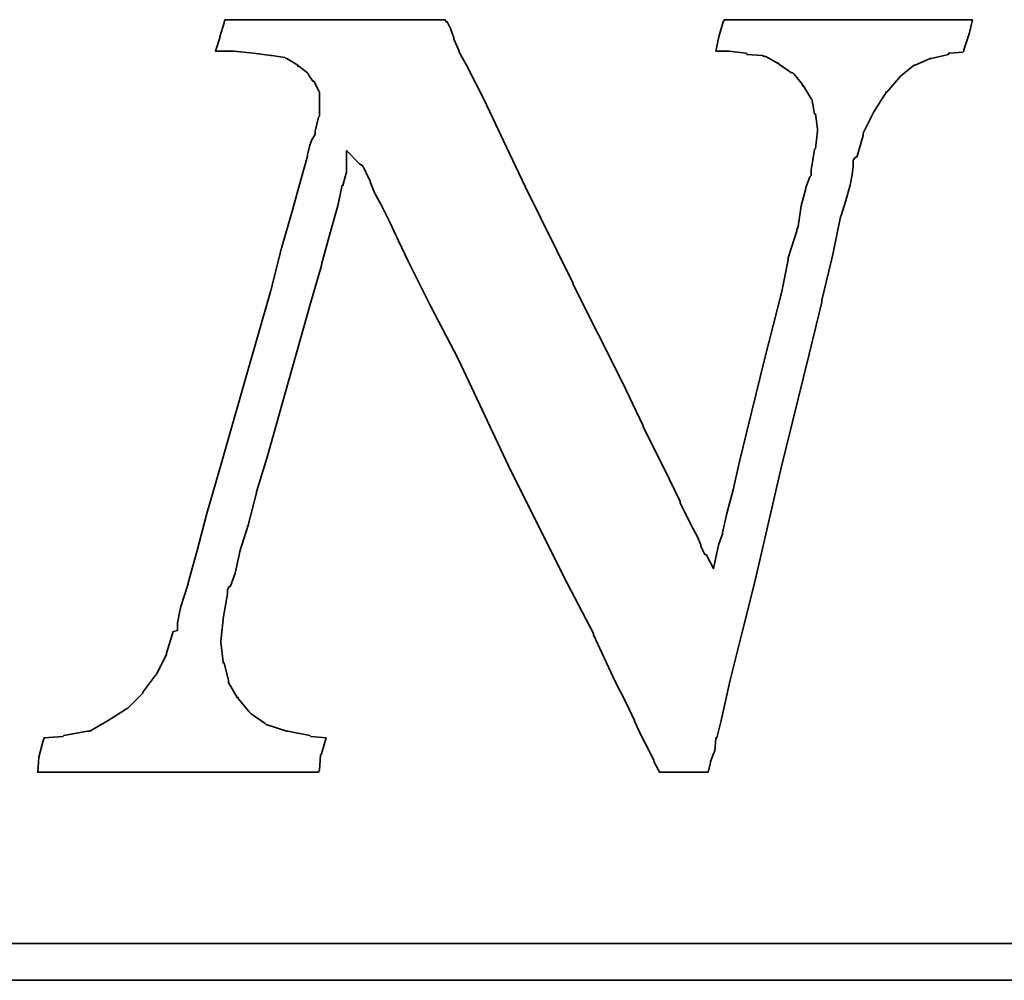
# Model space of a CAD drawing. Header units: inches. Extents: x 4 to 240, y 57 to 174.
# Tile 44 of 47: x 202.15 to 206.58, y 114.68 to 119.01. Entities that reach past the tile are written whole.
import ezdxf

# ---------------------------------------------------------------- set-up
doc = ezdxf.new("R2010")
doc.units = ezdxf.units.IN
doc.header["$LTSCALE"] = 0.2
doc.layers.add('DIM', color=4, linetype='Continuous')
doc.layers.add('layer 1', color=7, linetype='Continuous')

# ---------------------------------------------------------------- blocks, each defined once
blk = doc.blocks.new('TBI MOTION logo(完整正式版)')
at = {"layer": 'layer 1', "color": 22, "lineweight": 35}
for points, knots in [([(58.92625, -7.91875), (58.92625, -7.91875), (58.58625, -7.89375), (58.58625, -7.89375), (58.58625, -7.89375), (58.58625, -7.89375), (58.56625, -7.87125), (58.56625, -7.87125), (58.56625, -7.87125), (58.56625, -7.87125), (58.08375, -7.77375), (58.08375, -7.77375), (58.08375, -7.77375), (58.08375, -7.77375), (58.06125, -7.77375), (58.06125, -7.77375), (58.06125, -7.77375), (58.06125, -7.77375), (57.62625, -7.63125), (57.62625, -7.63125), (57.62625, -7.63125), (57.62625, -7.63125), (57.60625, -7.63125), (57.60625, -7.63125), (57.60625, -7.63125), (57.60625, -7.63125), (57.58125, -7.60625), (57.58125, -7.60625), (57.58125, -7.60625), (57.58125, -7.60625), (57.26625, -7.38875), (57.26625, -7.38875), (57.26625, -7.38875), (57.26625, -7.38875), (57.24625, -7.36875), (57.24625, -7.36875), (57.24625, -7.36875), (57.24625, -7.36875), (57.22125, -7.34375), (57.22125, -7.34375), (57.22125, -7.34375), (57.22125, -7.34375), (56.98125, -7.05375), (56.98125, -7.05375), (56.98125, -7.05375), (56.98125, -7.05375), (56.98125, -7.02875), (56.98125, -7.02875), (56.98125, -7.02875), (56.98125, -7.02875), (56.95625, -7.02875), (56.95625, -7.02875), (56.95625, -7.02875), (56.95625, -7.02875), (56.76625, -6.69625), (56.76625, -6.69625), (56.76625, -6.69625), (56.76625, -6.69625), (56.76625, -6.67125), (56.76625, -6.67125), (56.76625, -6.67125), (56.76625, -6.67125), (56.76625, -6.64875), (56.76625, -6.64875), (56.76625, -6.64875), (56.76625, -6.64875), (56.67125, -6.26375), (56.67125, -6.26375), (56.67125, -6.26375), (56.67125, -6.26375), (56.64625, -6.26375), (56.64625, -6.26375), (56.64625, -6.26375), (56.64625, -6.26375), (56.64625, -6.23875), (56.64625, -6.23875), (56.64625, -6.23875), (56.64625, -6.23875), (56.59625, -5.80875), (56.59625, -5.80875), (56.59625, -5.80875), (56.59625, -5.80875), (56.59625, -5.78375), (56.59625, -5.78375), (56.59625, -5.78375), (56.59625, -5.78375), (56.64625, -5.30375), (56.64625, -5.30375), (56.64625, -5.30375), (56.64625, -5.30375), (56.64625, -5.27875), (56.64625, -5.27875), (56.64625, -5.27875), (56.64625, -5.27875), (56.74125, -4.72875), (56.74125, -4.72875), (56.74125, -4.72875), (56.74125, -4.72875), (56.74125, -4.67875), (56.74125, -4.67875), (56.74125, -4.67875), (56.74125, -4.67875), (56.74125, -4.63375), (56.74125, -4.63375), (56.74125, -4.63375), (56.74125, -4.63375), (56.79125, -4.55875), (56.79125, -4.55875), (56.79125, -4.55875), (56.79125, -4.55875), (56.81125, -4.55875), (56.81125, -4.55875), (56.81125, -4.55875), (56.81125, -4.55875), (56.91125, -4.27375), (56.91125, -4.27375), (56.91125, -4.27375), (56.91125, -4.27375), (57.00625, -3.83874), (57.00625, -3.83874), (57.00625, -3.83874), (57.00625, -3.83874), (57.00625, -3.81374), (57.00625, -3.81374), (57.00625, -3.81374), (57.00625, -3.81374), (57.19875, -3.21374), (57.19875, -3.21374), (57.19875, -3.21374), (57.19875, -3.21374), (57.38625, -2.49625), (57.38625, -2.49625), (57.38625, -2.49625), (57.38625, -2.49625), (57.38625, -2.47374), (57.38625, -2.47374), (57.38625, -2.47374), (57.38625, -2.47374), (57.62625, -1.70375), (57.62625, -1.70375), (57.62625, -1.70375), (57.62625, -1.70375), (58.10625, 0.00125), (58.10625, 0.00125), (58.10625, 0.00125), (58.10625, 0.00125), (58.58625, 1.72625), (58.58625, 1.72625), (58.58625, 1.72625), (58.58625, 1.72625), (58.82625, 2.54125), (58.82625, 2.54125), (58.82625, 2.54125), (58.82625, 2.54125), (58.82625, 2.56374), (58.82625, 2.56374), (58.82625, 2.56374), (58.82625, 2.56374), (59.02125, 3.26125), (59.02125, 3.26125), (59.02125, 3.26125), (59.02125, 3.26125), (59.18625, 3.86125), (59.18625, 3.86125), (59.18625, 3.86125), (59.18625, 3.86125), (59.28625, 4.31875), (59.28625, 4.31875), (59.28625, 4.31875), (59.28625, 4.31875), (59.30625, 4.31875), (59.30625, 4.31875), (59.30625, 4.31875), (59.30625, 4.31875), (59.30625, 4.34125), (59.30625, 4.34125), (59.30625, 4.34125), (59.30625, 4.34125), (59.38125, 4.60625), (59.38125, 4.60625), (59.38125, 4.60625), (59.38125, 4.60625), (59.38125, 4.65125), (59.38125, 4.65125), (59.38125, 4.65125), (59.38125, 4.65125), (59.38125, 5.08625), (59.38125, 5.08625), (59.38125, 5.08625), (59.38125, 5.08625), (59.66625, 4.79624), (59.66625, 4.79624), (59.66625, 4.79624), (59.66625, 4.79624), (59.74125, 4.75124), (59.74125, 4.75124), (59.74125, 4.75124), (59.74125, 4.75124), (59.74125, 4.72624), (59.74125, 4.72624), (59.74125, 4.72624), (59.74125, 4.72624), (59.76125, 4.70124), (59.76125, 4.70124), (59.76125, 4.70124), (59.76125, 4.70124), (59.81125, 4.60625), (59.81125, 4.60625), (59.81125, 4.60625), (59.81125, 4.60625), (59.90625, 4.41125), (59.90625, 4.41125), (59.90625, 4.41125), (59.90625, 4.41125), (59.90625, 4.39125), (59.90625, 4.39125), (59.90625, 4.39125), (59.90625, 4.39125), (60.00375, 4.15124), (60.00375, 4.15124), (60.00375, 4.15124), (60.00375, 4.15124), (60.14625, 3.88374), (60.14625, 3.88374), (60.14625, 3.88374), (60.14625, 3.88374), (60.34125, 3.50124), (60.34125, 3.50124), (60.34125, 3.50124), (60.34125, 3.50124), (60.53125, 3.09125), (60.53125, 3.09125), (60.53125, 3.09125), (60.53125, 3.09125), (60.74625, 2.63625), (60.74625, 2.63625), (60.74625, 2.63625), (60.74625, 2.63625), (61.25125, 1.63124), (61.25125, 1.63124), (61.25125, 1.63124), (61.25125, 1.63124), (61.85125, 0.47625), (61.85125, 0.47625), (61.85125, 0.47625), (61.85125, 0.47625), (63.02625, -2.01874), (63.02625, -2.01874), (63.02625, -2.01874), (63.02625, -2.01874), (64.27625, -4.51374), (64.27625, -4.51374), (64.27625, -4.51374), (64.27625, -4.51374), (64.85125, -5.61375), (64.85125, -5.61375), (64.85125, -5.61375), (64.85125, -5.61375), (64.85125, -5.64125), (64.85125, -5.64125), (64.85125, -5.64125), (64.85125, -5.64125), (65.32875, -6.67125), (65.32875, -6.67125), (65.32875, -6.67125), (65.32875, -6.67125), (65.57125, -7.12875), (65.57125, -7.12875), (65.57125, -7.12875), (65.57125, -7.12875), (65.76125, -7.53625), (65.76125, -7.53625), (65.76125, -7.53625), (65.76125, -7.53625), (65.76125, -7.55625), (65.76125, -7.55625), (65.76125, -7.55625), (65.76125, -7.55625), (65.90375, -7.87125), (65.90375, -7.87125), (65.90375, -7.87125), (65.90375, -7.87125), (66.07125, -8.18125), (66.07125, -8.18125), (66.07125, -8.18125), (66.07125, -8.18125), (66.19125, -8.42375), (66.19125, -8.42375), (66.19125, -8.42375), (66.19125, -8.42375), (66.19125, -8.44375), (66.19125, -8.44375), (66.19125, -8.44375), (66.19125, -8.44375), (66.29125, -8.63875), (66.29125, -8.63875), (66.29125, -8.63875), (66.29125, -8.63875), (66.31125, -8.68625), (66.31125, -8.68625), (66.31125, -8.68625), (66.31125, -8.68625), (66.38375, -8.68625), (66.38375, -8.68625), (66.38375, -8.68625), (66.38375, -8.68625), (66.84125, -8.68625), (66.84125, -8.68625), (66.84125, -8.68625), (66.84125, -8.68625), (67.29625, -8.68625), (67.29625, -8.68625), (67.29625, -8.68625), (67.29625, -8.68625), (67.36625, -8.68625), (67.36625, -8.68625), (67.36625, -8.68625), (67.36625, -8.68625), (67.39125, -8.68625), (67.39125, -8.68625), (67.39125, -8.68625), (67.39125, -8.68625), (67.44125, -8.46875), (67.44125, -8.46875), (67.44125, -8.46875), (67.44125, -8.46875), (67.44125, -8.44375), (67.44125, -8.44375), (67.44125, -8.44375), (67.44125, -8.44375), (67.53625, -8.20375), (67.53625, -8.20375), (67.53625, -8.20375), (67.53625, -8.20375), (67.56125, -7.94375), (67.56125, -7.94375), (67.56125, -7.94375), (67.56125, -7.94375), (67.56125, -7.91875), (67.56125, -7.91875), (67.56125, -7.91875), (67.56125, -7.91875), (67.58625, -7.91875), (67.58625, -7.91875), (67.58625, -7.91875), (67.58625, -7.91875), (67.68125, -7.53625), (67.68125, -7.53625), (67.68125, -7.53625), (67.68125, -7.53625), (67.87375, -6.67125), (67.87375, -6.67125), (67.87375, -6.67125), (67.87375, -6.67125), (68.13625, -5.61375), (68.13625, -5.61375), (68.13625, -5.61375), (68.13625, -5.61375), (68.42375, -4.46374), (68.42375, -4.46374), (68.42375, -4.46374), (68.42375, -4.46374), (68.99875, -1.96874), (68.99875, -1.96874), (68.99875, -1.96874), (68.99875, -1.96874), (69.62625, 0.57625), (69.62625, 0.57625), (69.62625, 0.57625), (69.62625, 0.57625), (69.91125, 1.72625), (69.91125, 1.72625), (69.91125, 1.72625), (69.91125, 1.72625), (69.91125, 1.77625), (69.91125, 1.77625), (69.91125, 1.77625), (69.91125, 1.77625), (70.15125, 2.78124), (70.15125, 2.78124), (70.15125, 2.78124), (70.15125, 2.78124), (70.32125, 3.62125), (70.32125, 3.62125), (70.32125, 3.62125), (70.32125, 3.62125), (70.34125, 3.64625), (70.34125, 3.64625), (70.34125, 3.64625), (70.34125, 3.64625), (70.44125, 3.98125), (70.44125, 3.98125), (70.44125, 3.98125), (70.44125, 3.98125), (70.53625, 4.31875), (70.53625, 4.31875), (70.53625, 4.31875), (70.53625, 4.31875), (70.58125, 4.55875), (70.58125, 4.55875), (70.58125, 4.55875), (70.58125, 4.55875), (70.60625, 4.72624), (70.60625, 4.72624), (70.60625, 4.72624), (70.60625, 4.72624), (70.60625, 4.79624), (70.60625, 4.79624), (70.60625, 4.79624), (70.60625, 4.79624), (70.60625, 4.87125), (70.60625, 4.87125), (70.60625, 4.87125), (70.60625, 4.87125), (70.65625, 4.94125), (70.65625, 4.94125), (70.65625, 4.94125), (70.65625, 4.94125), (70.68125, 4.94125), (70.68125, 4.94125), (70.68125, 4.94125), (70.68125, 4.94125), (70.82125, 5.42125), (70.82125, 5.42125), (70.82125, 5.42125), (70.82125, 5.42125), (70.82125, 5.44625), (70.82125, 5.44625), (70.82125, 5.44625), (70.82125, 5.44625), (70.82125, 5.47125), (70.82125, 5.47125), (70.82125, 5.47125), (70.82125, 5.47125), (71.06125, 5.94625), (71.06125, 5.94625), (71.06125, 5.94625), (71.06125, 5.94625), (71.30125, 6.33124), (71.30125, 6.33124), (71.30125, 6.33124), (71.30125, 6.33124), (71.32625, 6.35625), (71.32625, 6.35625), (71.32625, 6.35625), (71.32625, 6.35625), (71.32625, 6.38124), (71.32625, 6.38124), (71.32625, 6.38124), (71.32625, 6.38124), (71.35125, 6.38124), (71.35125, 6.38124), (71.35125, 6.38124), (71.35125, 6.38124), (71.66125, 6.74125), (71.66125, 6.74125), (71.66125, 6.74125), (71.66125, 6.74125), (71.68625, 6.76625), (71.68625, 6.76625), (71.68625, 6.76625), (71.68625, 6.76625), (71.92625, 6.95624), (71.92625, 6.95624), (71.92625, 6.95624), (71.92625, 6.95624), (71.95125, 6.98125), (71.95125, 6.98125), (71.95125, 6.98125), (71.95125, 6.98125), (71.97625, 6.98125), (71.97625, 6.98125), (71.97625, 6.98125), (71.97625, 6.98125), (72.31125, 7.12624), (72.31125, 7.12624), (72.31125, 7.12624), (72.31125, 7.12624), (72.33375, 7.12624), (72.33375, 7.12624), (72.33375, 7.12624), (72.33375, 7.12624), (72.71625, 7.21875), (72.71625, 7.21875), (72.71625, 7.21875), (72.71625, 7.21875), (72.71625, 7.24624), (72.71625, 7.24624), (72.71625, 7.24624), (72.71625, 7.24624), (72.74125, 7.24624), (72.74125, 7.24624), (72.74125, 7.24624), (72.74125, 7.24624), (73.03124, 7.26624), (73.03124, 7.26624), (73.03124, 7.26624), (73.03124, 7.26624), (73.05375, 7.29125), (73.05375, 7.29125), (73.05375, 7.29125), (73.05375, 7.29125), (73.05375, 7.31625), (73.05375, 7.31625), (73.05375, 7.31625), (73.05375, 7.31625), (73.17625, 7.67625), (73.17625, 7.67625), (73.17625, 7.67625), (73.17625, 7.67625), (73.24625, 7.98625), (73.24625, 7.98625), (73.24625, 7.98625), (73.24625, 7.98625), (73.19625, 7.98625), (73.19625, 7.98625), (73.19625, 7.98625), (73.19625, 7.98625), (72.93625, 7.98625), (72.93625, 7.98625), (72.93625, 7.98625), (72.93625, 7.98625), (72.55125, 7.98625), (72.55125, 7.98625), (72.55125, 7.98625), (72.55125, 7.98625), (72.09625, 7.98625), (72.09625, 7.98625), (72.09625, 7.98625), (72.09625, 7.98625), (71.64125, 7.98625), (71.64125, 7.98625), (71.64125, 7.98625), (71.64125, 7.98625), (70.53625, 7.98625), (70.53625, 7.98625), (70.53625, 7.98625), (70.53625, 7.98625), (69.47875, 7.98625), (69.47875, 7.98625), (69.47875, 7.98625), (69.47875, 7.98625), (68.95125, 7.98625), (68.95125, 7.98625), (68.95125, 7.98625), (68.95125, 7.98625), (68.52125, 7.98625), (68.52125, 7.98625), (68.52125, 7.98625), (68.52125, 7.98625), (68.13625, 7.98625), (68.13625, 7.98625), (68.13625, 7.98625), (68.13625, 7.98625), (67.87375, 7.98625), (67.87375, 7.98625), (67.87375, 7.98625), (67.87375, 7.98625), (67.75125, 7.98625), (67.75125, 7.98625), (67.75125, 7.98625), (67.75125, 7.98625), (67.72625, 7.94125), (67.72625, 7.94125), (67.72625, 7.94125), (67.72625, 7.94125), (67.63125, 7.60625), (67.63125, 7.60625), (67.63125, 7.60625), (67.63125, 7.60625), (67.56125, 7.29125), (67.56125, 7.29125), (67.56125, 7.29125), (67.56125, 7.29125), (67.72625, 7.29125), (67.72625, 7.29125), (67.72625, 7.29125), (67.72625, 7.29125), (67.82625, 7.29125), (67.82625, 7.29125), (67.82625, 7.29125), (67.82625, 7.29125), (67.84625, 7.29125), (67.84625, 7.29125), (67.84625, 7.29125), (67.84625, 7.29125), (68.23125, 7.24624), (68.23125, 7.24624), (68.23125, 7.24624), (68.23125, 7.24624), (68.25875, 7.21875), (68.25875, 7.21875), (68.25875, 7.21875), (68.25875, 7.21875), (68.59125, 7.19624), (68.59125, 7.19624), (68.59125, 7.19624), (68.59125, 7.19624), (68.64125, 7.17125), (68.64125, 7.17125), (68.64125, 7.17125), (68.64125, 7.17125), (68.66625, 7.17125), (68.66625, 7.17125), (68.66625, 7.17125), (68.66625, 7.17125), (68.92625, 7.02624), (68.92625, 7.02624), (68.92625, 7.02624), (68.92625, 7.02624), (68.95125, 7.02624), (68.95125, 7.02624), (68.95125, 7.02624), (68.95125, 7.02624), (68.95125, 7.00624), (68.95125, 7.00624), (68.95125, 7.00624), (68.95125, 7.00624), (69.23875, 6.81125), (69.23875, 6.81125), (69.23875, 6.81125), (69.23875, 6.81125), (69.26625, 6.81125), (69.26625, 6.81125), (69.26625, 6.81125), (69.26625, 6.81125), (69.28625, 6.78625), (69.28625, 6.78625), (69.28625, 6.78625), (69.28625, 6.78625), (69.47875, 6.54875), (69.47875, 6.54875), (69.47875, 6.54875), (69.47875, 6.54875), (69.47875, 6.52375), (69.47875, 6.52375), (69.47875, 6.52375), (69.47875, 6.52375), (69.50625, 6.52375), (69.50625, 6.52375), (69.50625, 6.52375), (69.50625, 6.52375), (69.67125, 6.23625), (69.67125, 6.23625), (69.67125, 6.23625), (69.67125, 6.23625), (69.69375, 6.21125), (69.69375, 6.21125), (69.69375, 6.21125), (69.69375, 6.21125), (69.69375, 6.18625), (69.69375, 6.18625), (69.69375, 6.18625), (69.69375, 6.18625), (69.74625, 5.89875), (69.74625, 5.89875), (69.74625, 5.89875), (69.74625, 5.89875), (69.76625, 5.89875), (69.76625, 5.89875), (69.76625, 5.89875), (69.76625, 5.89875), (69.81375, 5.56625), (69.81375, 5.56625), (69.81375, 5.56625), (69.81375, 5.56625), (69.81375, 5.54125), (69.81375, 5.54125), (69.81375, 5.54125), (69.81375, 5.54125), (69.81375, 5.51625), (69.81375, 5.51625), (69.81375, 5.51625), (69.81375, 5.51625), (69.76625, 5.13125), (69.76625, 5.13125), (69.76625, 5.13125), (69.76625, 5.13125), (69.74625, 5.10874), (69.74625, 5.10874), (69.74625, 5.10874), (69.74625, 5.10874), (69.67125, 4.65125), (69.67125, 4.65125), (69.67125, 4.65125), (69.67125, 4.65125), (69.67125, 4.55875), (69.67125, 4.55875), (69.67125, 4.55875), (69.67125, 4.55875), (69.67125, 4.53125), (69.67125, 4.53125), (69.67125, 4.53125), (69.67125, 4.53125), (69.64625, 4.50874), (69.64625, 4.50874), (69.64625, 4.50874), (69.64625, 4.50874), (69.55125, 4.27125), (69.55125, 4.27125), (69.55125, 4.27125), (69.55125, 4.27125), (69.55125, 4.24625), (69.55125, 4.24625), (69.55125, 4.24625), (69.55125, 4.24625), (69.45375, 3.86125), (69.45375, 3.86125), (69.45375, 3.86125), (69.45375, 3.86125), (69.38625, 3.40624), (69.38625, 3.40624), (69.38625, 3.40624), (69.38625, 3.40624), (69.35875, 3.33125), (69.35875, 3.33125), (69.35875, 3.33125), (69.35875, 3.33125), (69.35875, 3.30875), (69.35875, 3.30875), (69.35875, 3.30875), (69.35875, 3.30875), (69.16625, 2.71125), (69.16625, 2.71125), (69.16625, 2.71125), (69.16625, 2.71125), (69.16625, 2.66375), (69.16625, 2.66375), (69.16625, 2.66375), (69.16625, 2.66375), (69.02625, 1.96374), (69.02625, 1.96374), (69.02625, 1.96374), (69.02625, 1.96374), (68.64125, 0.45624), (68.64125, 0.45624), (68.64125, 0.45624), (68.64125, 0.45624), (68.25875, -1.10625), (68.25875, -1.10625), (68.25875, -1.10625), (68.25875, -1.10625), (68.08625, -1.80125), (68.08625, -1.80125), (68.08625, -1.80125), (68.08625, -1.80125), (67.94625, -2.42625), (67.94625, -2.42625), (67.94625, -2.42625), (67.94625, -2.42625), (67.80125, -2.95375), (67.80125, -2.95375), (67.80125, -2.95375), (67.80125, -2.95375), (67.70625, -3.38375), (67.70625, -3.38375), (67.70625, -3.38375), (67.70625, -3.38375), (67.70625, -3.40875), (67.70625, -3.40875), (67.70625, -3.40875), (67.70625, -3.40875), (67.63125, -3.62375), (67.63125, -3.62375), (67.63125, -3.62375), (67.63125, -3.62375), (67.60625, -3.72125), (67.60625, -3.72125), (67.60625, -3.72125), (67.60625, -3.72125), (67.51125, -4.17375), (67.51125, -4.17375), (67.51125, -4.17375), (67.51125, -4.17375), (67.34625, -3.86374), (67.34625, -3.86374), (67.34625, -3.86374), (67.34625, -3.86374), (67.32125, -3.86374), (67.32125, -3.86374), (67.32125, -3.86374), (67.32125, -3.86374), (67.27125, -3.76874), (67.27125, -3.76874), (67.27125, -3.76874), (67.27125, -3.76874), (67.22625, -3.67374), (67.22625, -3.67374), (67.22625, -3.67374), (67.22625, -3.67374), (67.22625, -3.64875), (67.22625, -3.64875), (67.22625, -3.64875), (67.22625, -3.64875), (67.15125, -3.45375), (67.15125, -3.45375), (67.15125, -3.45375), (67.15125, -3.45375), (67.05625, -3.28875), (67.05625, -3.28875), (67.05625, -3.28875), (67.05625, -3.28875), (66.91125, -3.00125), (66.91125, -3.00125), (66.91125, -3.00125), (66.91125, -3.00125), (66.77125, -2.71375), (66.77125, -2.71375), (66.77125, -2.71375), (66.77125, -2.71375), (66.77125, -2.68875), (66.77125, -2.68875), (66.77125, -2.68875), (66.77125, -2.68875), (66.41125, -1.94374), (66.41125, -1.94374), (66.41125, -1.94374), (66.41125, -1.94374), (65.95125, -1.03375), (65.95125, -1.03375), (65.95125, -1.03375), (65.95125, -1.03375), (65.95125, -1.00875), (65.95125, -1.00875), (65.95125, -1.00875), (65.95125, -1.00875), (65.49625, -0.04874), (65.49625, -0.04874), (65.49625, -0.04874), (65.49625, -0.04874), (64.39375, 2.13624), (64.39375, 2.13624), (64.39375, 2.13624), (64.39375, 2.13624), (64.39375, 2.15624), (64.39375, 2.15624), (64.39375, 2.15624), (64.39375, 2.15624), (63.33625, 4.29125), (63.33625, 4.29125), (63.33625, 4.29125), (63.33625, 4.29125), (62.85625, 5.30125), (62.85625, 5.30125), (62.85625, 5.30125), (62.85625, 5.30125), (62.42625, 6.21125), (62.42625, 6.21125), (62.42625, 6.21125), (62.42625, 6.21125), (62.04125, 6.98125), (62.04125, 6.98125), (62.04125, 6.98125), (62.04125, 6.98125), (61.87375, 7.26624), (61.87375, 7.26624), (61.87375, 7.26624), (61.87375, 7.26624), (61.87375, 7.29125), (61.87375, 7.29125), (61.87375, 7.29125), (61.87375, 7.29125), (61.75625, 7.55625), (61.75625, 7.55625), (61.75625, 7.55625), (61.75625, 7.55625), (61.75625, 7.58124), (61.75625, 7.58124), (61.75625, 7.58124), (61.75625, 7.58124), (61.68375, 7.79375), (61.68375, 7.79375), (61.68375, 7.79375), (61.68375, 7.79375), (61.61125, 7.94125), (61.61125, 7.94125), (61.61125, 7.94125), (61.61125, 7.94125), (61.58625, 7.94125), (61.58625, 7.94125), (61.58625, 7.94125), (61.58625, 7.94125), (61.56375, 7.98625), (61.56375, 7.98625), (61.56375, 7.98625), (61.56375, 7.98625), (61.41875, 7.98625), (61.41875, 7.98625), (61.41875, 7.98625), (61.41875, 7.98625), (61.18125, 7.98625), (61.18125, 7.98625), (61.18125, 7.98625), (61.18125, 7.98625), (60.84125, 7.98625), (60.84125, 7.98625), (60.84125, 7.98625), (60.84125, 7.98625), (60.02625, 7.98625), (60.02625, 7.98625), (60.02625, 7.98625), (60.02625, 7.98625), (59.11625, 7.98625), (59.11625, 7.98625), (59.11625, 7.98625), (59.11625, 7.98625), (58.15625, 7.98625), (58.15625, 7.98625), (58.15625, 7.98625), (58.15625, 7.98625), (57.34125, 7.98625), (57.34125, 7.98625), (57.34125, 7.98625), (57.34125, 7.98625), (57.00625, 7.98625), (57.00625, 7.98625), (57.00625, 7.98625), (57.00625, 7.98625), (56.76625, 7.98625), (56.76625, 7.98625), (56.76625, 7.98625), (56.76625, 7.98625), (56.69125, 7.98625), (56.69125, 7.98625), (56.69125, 7.98625), (56.69125, 7.98625), (56.67125, 7.94125), (56.67125, 7.94125), (56.67125, 7.94125), (56.67125, 7.94125), (56.67125, 7.91625), (56.67125, 7.91625), (56.67125, 7.91625), (56.67125, 7.91625), (56.57125, 7.60625), (56.57125, 7.60625), (56.57125, 7.60625), (56.57125, 7.60625), (56.57125, 7.58124), (56.57125, 7.58124), (56.57125, 7.58124), (56.57125, 7.58124), (56.47625, 7.29125), (56.47625, 7.29125), (56.47625, 7.29125), (56.47625, 7.29125), (56.57125, 7.29125), (56.57125, 7.29125), (56.57125, 7.29125), (56.57125, 7.29125), (56.76625, 7.29125), (56.76625, 7.29125), (56.76625, 7.29125), (56.76625, 7.29125), (56.86125, 7.29125), (56.86125, 7.29125), (56.86125, 7.29125), (56.86125, 7.29125), (56.88625, 7.29125), (56.88625, 7.29125), (56.88625, 7.29125), (56.88625, 7.29125), (57.31625, 7.24624), (57.31625, 7.24624), (57.31625, 7.24624), (57.31625, 7.24624), (57.70125, 7.19624), (57.70125, 7.19624), (57.70125, 7.19624), (57.70125, 7.19624), (57.72625, 7.19624), (57.72625, 7.19624), (57.72625, 7.19624), (57.72625, 7.19624), (58.01125, 7.14624), (58.01125, 7.14624), (58.01125, 7.14624), (58.01125, 7.14624), (58.03625, 7.12624), (58.03625, 7.12624), (58.03625, 7.12624), (58.03625, 7.12624), (58.06125, 7.12624), (58.06125, 7.12624), (58.06125, 7.12624), (58.06125, 7.12624), (58.30125, 6.98125), (58.30125, 6.98125), (58.30125, 6.98125), (58.30125, 6.98125), (58.30125, 6.95624), (58.30125, 6.95624), (58.30125, 6.95624), (58.30125, 6.95624), (58.32375, 6.95624), (58.32375, 6.95624), (58.32375, 6.95624), (58.32375, 6.95624), (58.51625, 6.81125), (58.51625, 6.81125), (58.51625, 6.81125), (58.51625, 6.81125), (58.54125, 6.78625), (58.54125, 6.78625), (58.54125, 6.78625), (58.54125, 6.78625), (58.54125, 6.76625), (58.54125, 6.76625), (58.54125, 6.76625), (58.54125, 6.76625), (58.63625, 6.62124), (58.63625, 6.62124), (58.63625, 6.62124), (58.63625, 6.62124), (58.65875, 6.62124), (58.65875, 6.62124), (58.65875, 6.62124), (58.65875, 6.62124), (58.75625, 6.42625), (58.75625, 6.42625), (58.75625, 6.42625), (58.75625, 6.42625), (58.77875, 6.38124), (58.77875, 6.38124), (58.77875, 6.38124), (58.77875, 6.38124), (58.77875, 6.33124), (58.77875, 6.33124), (58.77875, 6.33124), (58.77875, 6.33124), (58.77875, 6.09125), (58.77875, 6.09125), (58.77875, 6.09125), (58.77875, 6.09125), (58.77875, 5.85125), (58.77875, 5.85125), (58.77875, 5.85125), (58.77875, 5.85125), (58.75625, 5.82625), (58.75625, 5.82625), (58.75625, 5.82625), (58.75625, 5.82625), (58.68625, 5.51625), (58.68625, 5.51625), (58.68625, 5.51625), (58.68625, 5.51625), (58.68625, 5.47125), (58.68625, 5.47125), (58.68625, 5.47125), (58.68625, 5.47125), (58.68625, 5.44625), (58.68625, 5.44625), (58.68625, 5.44625), (58.68625, 5.44625), (58.65875, 5.39625), (58.65875, 5.39625), (58.65875, 5.39625), (58.65875, 5.39625), (58.61125, 5.32624), (58.61125, 5.32624), (58.61125, 5.32624), (58.61125, 5.32624), (58.56625, 5.20375), (58.56625, 5.20375), (58.56625, 5.20375), (58.56625, 5.20375), (58.51625, 4.99125), (58.51625, 4.99125), (58.51625, 4.99125), (58.51625, 4.99125), (58.51625, 4.96625), (58.51625, 4.96625), (58.51625, 4.96625), (58.51625, 4.96625), (58.37125, 4.43625), (58.37125, 4.43625), (58.37125, 4.43625), (58.37125, 4.43625), (58.18125, 3.76625), (58.18125, 3.76625), (58.18125, 3.76625), (58.18125, 3.76625), (57.94125, 2.92624), (57.94125, 2.92624), (57.94125, 2.92624), (57.94125, 2.92624), (57.70125, 1.98874), (57.70125, 1.98874), (57.70125, 1.98874), (57.70125, 1.98874), (57.12625, -0.02374), (57.12625, -0.02374), (57.12625, -0.02374), (57.12625, -0.02374), (56.55125, -2.03875), (56.55125, -2.03875), (56.55125, -2.03875), (56.55125, -2.03875), (56.28625, -2.95375), (56.28625, -2.95375), (56.28625, -2.95375), (56.28625, -2.95375), (56.07125, -3.76874), (56.07125, -3.76874), (56.07125, -3.76874), (56.07125, -3.76874), (55.87625, -4.48874), (55.87625, -4.48874), (55.87625, -4.48874), (55.87625, -4.48874), (55.87625, -4.51374), (55.87625, -4.51374), (55.87625, -4.51374), (55.87625, -4.51374), (55.71125, -5.01625), (55.71125, -5.01625), (55.71125, -5.01625), (55.71125, -5.01625), (55.66125, -5.25375), (55.66125, -5.25375), (55.66125, -5.25375), (55.66125, -5.25375), (55.66125, -5.27875), (55.66125, -5.27875), (55.66125, -5.27875), (55.66125, -5.27875), (55.63625, -5.37375), (55.63625, -5.37375), (55.63625, -5.37375), (55.63625, -5.37375), (55.63625, -5.42375), (55.63625, -5.42375), (55.63625, -5.42375), (55.63625, -5.42375), (55.63625, -5.54125), (55.63625, -5.54125), (55.63625, -5.54125), (55.63625, -5.54125), (55.54125, -5.56875), (55.54125, -5.56875), (55.54125, -5.56875), (55.54125, -5.56875), (55.39625, -6.04875), (55.39625, -6.04875), (55.39625, -6.04875), (55.39625, -6.04875), (55.39625, -6.06875), (55.39625, -6.06875), (55.39625, -6.06875), (55.39625, -6.06875), (55.18125, -6.50375), (55.18125, -6.50375), (55.18125, -6.50375), (55.18125, -6.50375), (55.15625, -6.52875), (55.15625, -6.52875), (55.15625, -6.52875), (55.15625, -6.52875), (54.86875, -6.91125), (54.86875, -6.91125), (54.86875, -6.91125), (54.86875, -6.91125), (54.86875, -6.93375), (54.86875, -6.93375), (54.86875, -6.93375), (54.86875, -6.93375), (54.53125, -7.26875), (54.53125, -7.26875), (54.53125, -7.26875), (54.53125, -7.26875), (54.51125, -7.26875), (54.51125, -7.26875), (54.51125, -7.26875), (54.51125, -7.26875), (54.48625, -7.29625), (54.48625, -7.29625), (54.48625, -7.29625), (54.48625, -7.29625), (54.10375, -7.53625), (54.10375, -7.53625), (54.10375, -7.53625), (54.10375, -7.53625), (53.69625, -7.77375), (53.69625, -7.77375), (53.69625, -7.77375), (53.69625, -7.77375), (53.67125, -7.77375), (53.67125, -7.77375), (53.67125, -7.77375), (53.67125, -7.77375), (53.64625, -7.77375), (53.64625, -7.77375), (53.64625, -7.77375), (53.64625, -7.77375), (53.11625, -7.87125), (53.11625, -7.87125), (53.11625, -7.87125), (53.11625, -7.87125), (53.09625, -7.89375), (53.09625, -7.89375), (53.09625, -7.89375), (53.09625, -7.89375), (52.68625, -7.91875), (52.68625, -7.91875), (52.68625, -7.91875), (52.68625, -7.91875), (52.66125, -7.99125), (52.66125, -7.99125), (52.66125, -7.99125), (52.66125, -7.99125), (52.56625, -8.34875), (52.56625, -8.34875), (52.56625, -8.34875), (52.56625, -8.34875), (52.54125, -8.68625), (52.54125, -8.68625), (52.54125, -8.68625), (52.54125, -8.68625), (52.58875, -8.68625), (52.58875, -8.68625), (52.58875, -8.68625), (52.58875, -8.68625), (52.87625, -8.68625), (52.87625, -8.68625), (52.87625, -8.68625), (52.87625, -8.68625), (53.33625, -8.68625), (53.33625, -8.68625), (53.33625, -8.68625), (53.33625, -8.68625), (53.79125, -8.68625), (53.79125, -8.68625), (53.79125, -8.68625), (53.79125, -8.68625), (54.36625, -8.68625), (54.36625, -8.68625), (54.36625, -8.68625), (54.36625, -8.68625), (55.59125, -8.68625), (55.59125, -8.68625), (55.59125, -8.68625), (55.59125, -8.68625), (56.76625, -8.68625), (56.76625, -8.68625), (56.76625, -8.68625), (56.76625, -8.68625), (57.34125, -8.68625), (57.34125, -8.68625), (57.34125, -8.68625), (57.34125, -8.68625), (57.82125, -8.68625), (57.82125, -8.68625), (57.82125, -8.68625), (57.82125, -8.68625), (58.25125, -8.68625), (58.25125, -8.68625), (58.25125, -8.68625), (58.25125, -8.68625), (58.58625, -8.68625), (58.58625, -8.68625), (58.58625, -8.68625), (58.58625, -8.68625), (58.75625, -8.68625), (58.75625, -8.68625), (58.75625, -8.68625), (58.75625, -8.68625), (58.77875, -8.63875), (58.77875, -8.63875), (58.77875, -8.63875), (58.77875, -8.63875), (58.80625, -8.30375), (58.80625, -8.30375), (58.80625, -8.30375), (58.80625, -8.30375), (58.82625, -8.27875), (58.82625, -8.27875), (58.82625, -8.27875), (58.82625, -8.27875), (58.92625, -7.91875), (58.92625, -7.91875)], [0, 0, 0, 0, 0.003125, 0.003125, 0.003125, 0.003125, 0.00625, 0.00625, 0.00625, 0.00625, 0.009375, 0.009375, 0.009375, 0.009375, 0.0125, 0.0125, 0.0125, 0.0125, 0.015625, 0.015625, 0.015625, 0.015625, 0.01875, 0.01875, 0.01875, 0.01875, 0.021875, 0.021875, 0.021875, 0.021875, 0.025, 0.025, 0.025, 0.025, 0.028125, 0.028125, 0.028125, 0.028125, 0.03125, 0.03125, 0.03125, 0.03125, 0.034375, 0.034375, 0.034375, 0.034375, 0.0375, 0.0375, 0.0375, 0.0375, 0.040625, 0.040625, 0.040625, 0.040625, 0.04375, 0.04375, 0.04375, 0.04375, 0.046875, 0.046875, 0.046875, 0.046875, 0.05, 0.05, 0.05, 0.05, 0.053125, 0.053125, 0.053125, 0.053125, 0.05625, 0.05625, 0.05625, 0.05625, 0.059375, 0.059375, 0.059375, 0.059375, 0.0625, 0.0625, 0.0625, 0.0625, 0.065625, 0.065625, 0.065625, 0.065625, 0.06875, 0.06875, 0.06875, 0.06875, 0.071875, 0.071875, 0.071875, 0.071875, 0.075, 0.075, 0.075, 0.075, 0.078125, 0.078125, 0.078125, 0.078125, 0.08125, 0.08125, 0.08125, 0.08125, 0.084375, 0.084375, 0.084375, 0.084375, 0.0875, 0.0875, 0.0875, 0.0875, 0.090625, 0.090625, 0.090625, 0.090625, 0.09375, 0.09375, 0.09375, 0.09375, 0.096875, 0.096875, 0.096875, 0.096875, 0.1, 0.1, 0.1, 0.1, 0.103125, 0.103125, 0.103125, 0.103125, 0.10625, 0.10625, 0.10625, 0.10625, 0.109375, 0.109375, 0.109375, 0.109375, 0.1125, 0.1125, 0.1125, 0.1125, 0.115625, 0.115625, 0.115625, 0.115625, 0.11875, 0.11875, 0.11875, 0.11875, 0.121875, 0.121875, 0.121875, 0.121875, 0.125, 0.125, 0.125, 0.125, 0.128125, 0.128125, 0.128125, 0.128125, 0.13125, 0.13125, 0.13125, 0.13125, 0.134375, 0.134375, 0.134375, 0.134375, 0.1375, 0.1375, 0.1375, 0.1375, 0.140625, 0.140625, 0.140625, 0.140625, 0.14375, 0.14375, 0.14375, 0.14375, 0.146875, 0.146875, 0.146875, 0.146875, 0.15, 0.15, 0.15, 0.15, 0.153125, 0.153125, 0.153125, 0.153125, 0.15625, 0.15625, 0.15625, 0.15625, 0.159375, 0.159375, 0.159375, 0.159375, 0.1625, 0.1625, 0.1625, 0.1625, 0.165625, 0.165625, 0.165625, 0.165625, 0.16875, 0.16875, 0.16875, 0.16875, 0.171875, 0.171875, 0.171875, 0.171875, 0.175, 0.175, 0.175, 0.175, 0.178125, 0.178125, 0.178125, 0.178125, 0.18125, 0.18125, 0.18125, 0.18125, 0.184375, 0.184375, 0.184375, 0.184375, 0.1875, 0.1875, 0.1875, 0.1875, 0.190625, 0.190625, 0.190625, 0.190625, 0.19375, 0.19375, 0.19375, 0.19375, 0.196875, 0.196875, 0.196875, 0.196875, 0.2, 0.2, 0.2, 0.2, 0.203125, 0.203125, 0.203125, 0.203125, 0.20625, 0.20625, 0.20625, 0.20625, 0.209375, 0.209375, 0.209375, 0.209375, 0.2125, 0.2125, 0.2125, 0.2125, 0.215625, 0.215625, 0.215625, 0.215625, 0.21875, 0.21875, 0.21875, 0.21875, 0.221875, 0.221875, 0.221875, 0.221875, 0.225, 0.225, 0.225, 0.225, 0.228125, 0.228125, 0.228125, 0.228125, 0.23125, 0.23125, 0.23125, 0.23125, 0.234375, 0.234375, 0.234375, 0.234375, 0.2375, 0.2375, 0.2375, 0.2375, 0.240625, 0.240625, 0.240625, 0.240625, 0.24375, 0.24375, 0.24375, 0.24375, 0.246875, 0.246875, 0.246875, 0.246875, 0.25, 0.25, 0.25, 0.25, 0.253125, 0.253125, 0.253125, 0.253125, 0.25625, 0.25625, 0.25625, 0.25625, 0.259375, 0.259375, 0.259375, 0.259375, 0.2625, 0.2625, 0.2625, 0.2625, 0.265625, 0.265625, 0.265625, 0.265625, 0.26875, 0.26875, 0.26875, 0.26875, 0.271875, 0.271875, 0.271875, 0.271875, 0.275, 0.275, 0.275, 0.275, 0.278125, 0.278125, 0.278125, 0.278125, 0.28125, 0.28125, 0.28125, 0.28125, 0.284375, 0.284375, 0.284375, 0.284375, 0.2875, 0.2875, 0.2875, 0.2875, 0.290625, 0.290625, 0.290625, 0.290625, 0.29375, 0.29375, 0.29375, 0.29375, 0.296875, 0.296875, 0.296875, 0.296875, 0.3, 0.3, 0.3, 0.3, 0.303125, 0.303125, 0.303125, 0.303125, 0.30625, 0.30625, 0.30625, 0.30625, 0.309375, 0.309375, 0.309375, 0.309375, 0.3125, 0.3125, 0.3125, 0.3125, 0.315625, 0.315625, 0.315625, 0.315625, 0.31875, 0.31875, 0.31875, 0.31875, 0.321875, 0.321875, 0.321875, 0.321875, 0.325, 0.325, 0.325, 0.325, 0.328125, 0.328125, 0.328125, 0.328125, 0.33125, 0.33125, 0.33125, 0.33125, 0.334375, 0.334375, 0.334375, 0.334375, 0.3375, 0.3375, 0.3375, 0.3375, 0.340625, 0.340625, 0.340625, 0.340625, 0.34375, 0.34375, 0.34375, 0.34375, 0.346875, 0.346875, 0.346875, 0.346875, 0.35, 0.35, 0.35, 0.35, 0.353125, 0.353125, 0.353125, 0.353125, 0.35625, 0.35625, 0.35625, 0.35625, 0.359375, 0.359375, 0.359375, 0.359375, 0.3625, 0.3625, 0.3625, 0.3625, 0.365625, 0.365625, 0.365625, 0.365625, 0.36875, 0.36875, 0.36875, 0.36875, 0.371875, 0.371875, 0.371875, 0.371875, 0.375, 0.375, 0.375, 0.375, 0.378125, 0.378125, 0.378125, 0.378125, 0.38125, 0.38125, 0.38125, 0.38125, 0.384375, 0.384375, 0.384375, 0.384375, 0.3875, 0.3875, 0.3875, 0.3875, 0.390625, 0.390625, 0.390625, 0.390625, 0.39375, 0.39375, 0.39375, 0.39375, 0.396875, 0.396875, 0.396875, 0.396875, 0.4, 0.4, 0.4, 0.4, 0.403125, 0.403125, 0.403125, 0.403125, 0.40625, 0.40625, 0.40625, 0.40625, 0.409375, 0.409375, 0.409375, 0.409375, 0.4125, 0.4125, 0.4125, 0.4125, 0.415625, 0.415625, 0.415625, 0.415625, 0.41875, 0.41875, 0.41875, 0.41875, 0.421875, 0.421875, 0.421875, 0.421875, 0.425, 0.425, 0.425, 0.425, 0.428125, 0.428125, 0.428125, 0.428125, 0.43125, 0.43125, 0.43125, 0.43125, 0.434375, 0.434375, 0.434375, 0.434375, 0.4375, 0.4375, 0.4375, 0.4375, 0.440625, 0.440625, 0.440625, 0.440625, 0.44375, 0.44375, 0.44375, 0.44375, 0.446875, 0.446875, 0.446875, 0.446875, 0.45, 0.45, 0.45, 0.45, 0.453125, 0.453125, 0.453125, 0.453125, 0.45625, 0.45625, 0.45625, 0.45625, 0.459375, 0.459375, 0.459375, 0.459375, 0.4625, 0.4625, 0.4625, 0.4625, 0.465625, 0.465625, 0.465625, 0.465625, 0.46875, 0.46875, 0.46875, 0.46875, 0.471875, 0.471875, 0.471875, 0.471875, 0.475, 0.475, 0.475, 0.475, 0.478125, 0.478125, 0.478125, 0.478125, 0.48125, 0.48125, 0.48125, 0.48125, 0.484375, 0.484375, 0.484375, 0.484375, 0.4875, 0.4875, 0.4875, 0.4875, 0.490625, 0.490625, 0.490625, 0.490625, 0.49375, 0.49375, 0.49375, 0.49375, 0.496875, 0.496875, 0.496875, 0.496875, 0.5, 0.5, 0.5, 0.5, 0.503125, 0.503125, 0.503125, 0.503125, 0.50625, 0.50625, 0.50625, 0.50625, 0.509375, 0.509375, 0.509375, 0.509375, 0.5125, 0.5125, 0.5125, 0.5125, 0.515625, 0.515625, 0.515625, 0.515625, 0.51875, 0.51875, 0.51875, 0.51875, 0.521875, 0.521875, 0.521875, 0.521875, 0.525, 0.525, 0.525, 0.525, 0.528125, 0.528125, 0.528125, 0.528125, 0.53125, 0.53125, 0.53125, 0.53125, 0.534375, 0.534375, 0.534375, 0.534375, 0.5375, 0.5375, 0.5375, 0.5375, 0.540625, 0.540625, 0.540625, 0.540625, 0.54375, 0.54375, 0.54375, 0.54375, 0.546875, 0.546875, 0.546875, 0.546875, 0.55, 0.55, 0.55, 0.55, 0.553125, 0.553125, 0.553125, 0.553125, 0.55625, 0.55625, 0.55625, 0.55625, 0.559375, 0.559375, 0.559375, 0.559375, 0.5625, 0.5625, 0.5625, 0.5625, 0.565625, 0.565625, 0.565625, 0.565625, 0.56875, 0.56875, 0.56875, 0.56875, 0.571875, 0.571875, 0.571875, 0.571875, 0.575, 0.575, 0.575, 0.575, 0.578125, 0.578125, 0.578125, 0.578125, 0.58125, 0.58125, 0.58125, 0.58125, 0.584375, 0.584375, 0.584375, 0.584375, 0.5875, 0.5875, 0.5875, 0.5875, 0.590625, 0.590625, 0.590625, 0.590625, 0.59375, 0.59375, 0.59375, 0.59375, 0.596875, 0.596875, 0.596875, 0.596875, 0.6, 0.6, 0.6, 0.6, 0.603125, 0.603125, 0.603125, 0.603125, 0.60625, 0.60625, 0.60625, 0.60625, 0.609375, 0.609375, 0.609375, 0.609375, 0.6125, 0.6125, 0.6125, 0.6125, 0.615625, 0.615625, 0.615625, 0.615625, 0.61875, 0.61875, 0.61875, 0.61875, 0.621875, 0.621875, 0.621875, 0.621875, 0.625, 0.625, 0.625, 0.625, 0.628125, 0.628125, 0.628125, 0.628125, 0.63125, 0.63125, 0.63125, 0.63125, 0.634375, 0.634375, 0.634375, 0.634375, 0.6375, 0.6375, 0.6375, 0.6375, 0.640625, 0.640625, 0.640625, 0.640625, 0.64375, 0.64375, 0.64375, 0.64375, 0.646875, 0.646875, 0.646875, 0.646875, 0.65, 0.65, 0.65, 0.65, 0.653125, 0.653125, 0.653125, 0.653125, 0.65625, 0.65625, 0.65625, 0.65625, 0.659375, 0.659375, 0.659375, 0.659375, 0.6625, 0.6625, 0.6625, 0.6625, 0.665625, 0.665625, 0.665625, 0.665625, 0.66875, 0.66875, 0.66875, 0.66875, 0.671875, 0.671875, 0.671875, 0.671875, 0.675, 0.675, 0.675, 0.675, 0.678125, 0.678125, 0.678125, 0.678125, 0.68125, 0.68125, 0.68125, 0.68125, 0.684375, 0.684375, 0.684375, 0.684375, 0.6875, 0.6875, 0.6875, 0.6875, 0.690625, 0.690625, 0.690625, 0.690625, 0.69375, 0.69375, 0.69375, 0.69375, 0.696875, 0.696875, 0.696875, 0.696875, 0.7, 0.7, 0.7, 0.7, 0.703125, 0.703125, 0.703125, 0.703125, 0.70625, 0.70625, 0.70625, 0.70625, 0.709375, 0.709375, 0.709375, 0.709375, 0.7125, 0.7125, 0.7125, 0.7125, 0.715625, 0.715625, 0.715625, 0.715625, 0.71875, 0.71875, 0.71875, 0.71875, 0.721875, 0.721875, 0.721875, 0.721875, 0.725, 0.725, 0.725, 0.725, 0.728125, 0.728125, 0.728125, 0.728125, 0.73125, 0.73125, 0.73125, 0.73125, 0.734375, 0.734375, 0.734375, 0.734375, 0.7375, 0.7375, 0.7375, 0.7375, 0.740625, 0.740625, 0.740625, 0.740625, 0.74375, 0.74375, 0.74375, 0.74375, 0.746875, 0.746875, 0.746875, 0.746875, 0.75, 0.75, 0.75, 0.75, 0.753125, 0.753125, 0.753125, 0.753125, 0.75625, 0.75625, 0.75625, 0.75625, 0.759375, 0.759375, 0.759375, 0.759375, 0.7625, 0.7625, 0.7625, 0.7625, 0.765625, 0.765625, 0.765625, 0.765625, 0.76875, 0.76875, 0.76875, 0.76875, 0.771875, 0.771875, 0.771875, 0.771875, 0.775, 0.775, 0.775, 0.775, 0.778125, 0.778125, 0.778125, 0.778125, 0.78125, 0.78125, 0.78125, 0.78125, 0.784375, 0.784375, 0.784375, 0.784375, 0.7875, 0.7875, 0.7875, 0.7875, 0.790625, 0.790625, 0.790625, 0.790625, 0.79375, 0.79375, 0.79375, 0.79375, 0.796875, 0.796875, 0.796875, 0.796875, 0.8, 0.8, 0.8, 0.8, 0.803125, 0.803125, 0.803125, 0.803125, 0.80625, 0.80625, 0.80625, 0.80625, 0.809375, 0.809375, 0.809375, 0.809375, 0.8125, 0.8125, 0.8125, 0.8125, 0.815625, 0.815625, 0.815625, 0.815625, 0.81875, 0.81875, 0.81875, 0.81875, 0.821875, 0.821875, 0.821875, 0.821875, 0.825, 0.825, 0.825, 0.825, 0.828125, 0.828125, 0.828125, 0.828125, 0.83125, 0.83125, 0.83125, 0.83125, 0.834375, 0.834375, 0.834375, 0.834375, 0.8375, 0.8375, 0.8375, 0.8375, 0.840625, 0.840625, 0.840625, 0.840625, 0.84375, 0.84375, 0.84375, 0.84375, 0.846875, 0.846875, 0.846875, 0.846875, 0.85, 0.85, 0.85, 0.85, 0.853125, 0.853125, 0.853125, 0.853125, 0.85625, 0.85625, 0.85625, 0.85625, 0.859375, 0.859375, 0.859375, 0.859375, 0.8625, 0.8625, 0.8625, 0.8625, 0.865625, 0.865625, 0.865625, 0.865625, 0.86875, 0.86875, 0.86875, 0.86875, 0.871875, 0.871875, 0.871875, 0.871875, 0.875, 0.875, 0.875, 0.875, 0.878125, 0.878125, 0.878125, 0.878125, 0.88125, 0.88125, 0.88125, 0.88125, 0.884375, 0.884375, 0.884375, 0.884375, 0.8875, 0.8875, 0.8875, 0.8875, 0.890625, 0.890625, 0.890625, 0.890625, 0.89375, 0.89375, 0.89375, 0.89375, 0.896875, 0.896875, 0.896875, 0.896875, 0.9, 0.9, 0.9, 0.9, 0.903125, 0.903125, 0.903125, 0.903125, 0.90625, 0.90625, 0.90625, 0.90625, 0.909375, 0.909375, 0.909375, 0.909375, 0.9125, 0.9125, 0.9125, 0.9125, 0.915625, 0.915625, 0.915625, 0.915625, 0.91875, 0.91875, 0.91875, 0.91875, 0.921875, 0.921875, 0.921875, 0.921875, 0.925, 0.925, 0.925, 0.925, 0.928125, 0.928125, 0.928125, 0.928125, 0.93125, 0.93125, 0.93125, 0.93125, 0.934375, 0.934375, 0.934375, 0.934375, 0.9375, 0.9375, 0.9375, 0.9375, 0.940625, 0.940625, 0.940625, 0.940625, 0.94375, 0.94375, 0.94375, 0.94375, 0.946875, 0.946875, 0.946875, 0.946875, 0.95, 0.95, 0.95, 0.95, 0.953125, 0.953125, 0.953125, 0.953125, 0.95625, 0.95625, 0.95625, 0.95625, 0.959375, 0.959375, 0.959375, 0.959375, 0.9625, 0.9625, 0.9625, 0.9625, 0.965625, 0.965625, 0.965625, 0.965625, 0.96875, 0.96875, 0.96875, 0.96875, 0.971875, 0.971875, 0.971875, 0.971875, 0.975, 0.975, 0.975, 0.975, 0.978125, 0.978125, 0.978125, 0.978125, 0.98125, 0.98125, 0.98125, 0.98125, 0.984375, 0.984375, 0.984375, 0.984375, 0.9875, 0.9875, 0.9875, 0.9875, 0.990625, 0.990625, 0.990625, 0.990625, 0.99375, 0.99375, 0.99375, 0.99375, 0.996875, 0.996875, 0.996875, 0.996875, 1, 1, 1, 1]), ([(75.90875, -9.47875), (75.90875, -9.47875), (75.90875, -12.28625), (75.90875, -12.28625), (75.90875, -12.28625), (75.90875, -12.28625), (75.90875, -12.47875), (75.90875, -12.47875), (75.90875, -12.47875), (75.90875, -12.47875), (75.71625, -12.47875), (75.71625, -12.47875), (75.71625, -12.47875), (75.71625, -12.47875), (-88.32875, -12.47875), (-88.32875, -12.47875), (-88.32875, -12.47875), (-88.32875, -12.47875), (-88.32875, -13.29375), (-88.32875, -13.29375), (-88.32875, -13.29375), (-88.32875, -13.29375), (82.89125, -13.29375), (82.89125, -13.29375), (82.89125, -13.29375), (82.89125, -13.29375), (75.90875, -9.47875), (75.90875, -9.47875)], [0, 0, 0, 0, 0.14285714, 0.14285714, 0.14285714, 0.14285714, 0.28571429, 0.28571429, 0.28571429, 0.28571429, 0.42857143, 0.42857143, 0.42857143, 0.42857143, 0.57142857, 0.57142857, 0.57142857, 0.57142857, 0.71428571, 0.71428571, 0.71428571, 0.71428571, 0.85714286, 0.85714286, 0.85714286, 0.85714286, 1, 1, 1, 1])]:
    blk.add_open_spline(points, degree=3, knots=knots, dxfattribs=at)
blk.add_open_spline([(54.86875, -6.91125), (54.86875, -6.91125), (54.86875, -6.93375), (54.86875, -6.93375)], degree=3, dxfattribs=at)

msp = doc.modelspace()

# ---------------------------------------------------------------- block references
at = {"layer": 'DIM', "xscale": 0.203175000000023, "yscale": 0.2031749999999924, "zscale": 0.203175}
msp.add_blockref('TBI MOTION logo(完整正式版)', (191.5533, 117.3828), dxfattribs=at)

doc.saveas('drawing.dxf')
